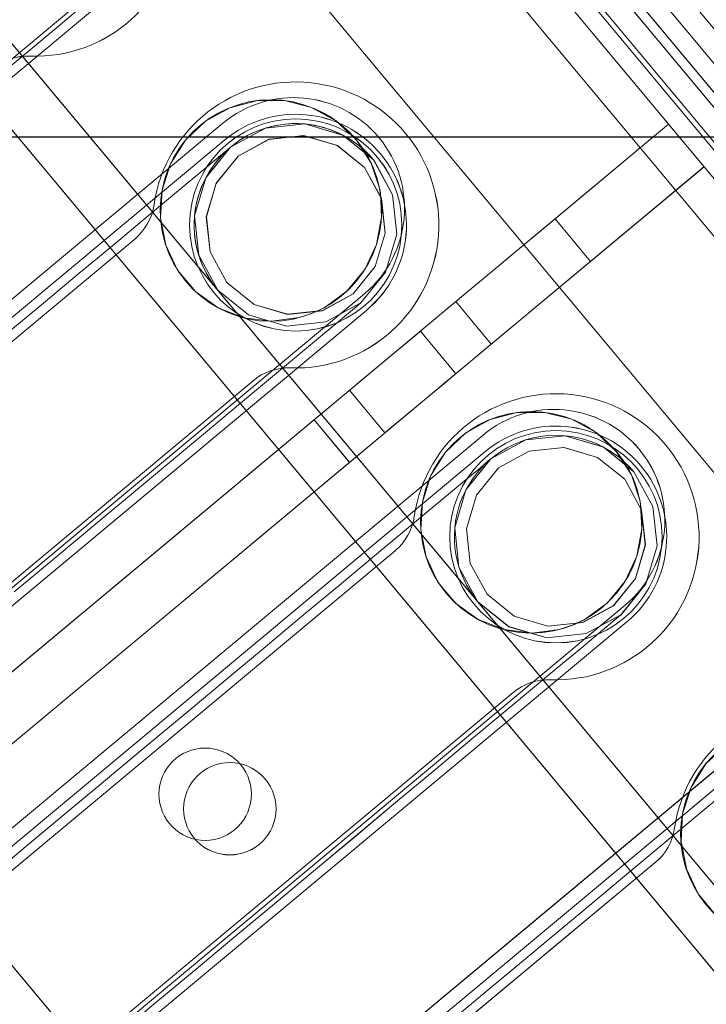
# Model space of a CAD drawing. Header units: millimetres. Extents: x -125266 to 274256, y -711690 to -301689.
# Tile 49 of 256: x -53365 to -53328, y -360970 to -360917. Entities that reach past the tile are written whole.
import ezdxf

# ---------------------------------------------------------------- set-up
doc = ezdxf.new("R2010")
doc.units = ezdxf.units.MM
doc.linetypes.add('CONTINOUS', pattern=[0])
for name, color, linetype, lineweight in [('AD Wall', 8, 'Continuous', 15), ('ARCH', 7, 'Continuous', 0), ('Equipment', 8, 'Continuous', 0), ('MEPTEK HVAC-Kitchen Exhaust Air Duct', 30, 'Continuous', 30), ('MEPTEK HVAC-Kitchen Fresh Air Duct', 3, 'Continuous', 30), ('MEPTEK-TEXT1', 7, 'Continuous', 30)]:
    doc.layers.add(name, color=color, linetype=linetype, lineweight=lineweight)
doc.layers.add('Light Equipment', color=8, linetype='Continuous')
doc.styles.get("Standard").update_dxf_attribs({"font": 'ARIALN.TTF'})
doc.styles.add('Times New Roman', font='times.ttf', dxfattribs={"height": 150})
doc.dimstyles.new('ARA-125', dxfattribs={"dimtxt": 200, "dimasz": 75, "dimexe": 0, "dimexo": 75, "dimgap": 7.5, "dimtad": 0, "dimdec": 0, "dimrnd": 5, "dimdsep": 46, "dimtxsty": 'Times New Roman', "dimblk": 'ARCHTICK', "dimcen": 56.25, "dimdle": 56.25, "dimclrd": 256, "dimclre": 256, "dimclrt": 256, "dimazin": 3, "dimtfac": 1, "dimtdec": 0, "dimtix": 1, "dimtmove": 1, "dimatfit": 3, "dimfxl": 0, "dimtolj": 1, "dimlwd": -1, "dimlwe": 0, "dimarcsym": 0})
pattern_1 = [(22.867872, (419150.544, -703283.92), (-30.845707, 73.1364), [])]

# ---------------------------------------------------------------- blocks, each defined once
blk = doc.blocks.new('A$Cf0359734')
at = {"layer": 'Equipment', "extrusion": (0, 0, -1), "elevation": -15}
for points in [[(-610.078, 1224.798, -3.802846), (-1131.035, 947.449, 3.802846)], [(-563.585, 1106.137, -3.146449), (-1057.949, 842.946, 3.146449)], [(-565.451, 359.417, -2.242091), (-555.271, 364.837, 2.242091)], [(-584.873, 349.077, -2.242091), (-574.692, 354.497, 2.242091)], [(-587.079, 354.334, -0.9995), (-576.486, 359.974, 0.9995)], [(-587.514, 353.537, -0.9995), (-576.92, 359.177, 0.9995)], [(-579.632, 351.502), (-581.688, 350.883), (-583.821, 351.099), (-585.712, 352.111), (-587.072, 353.772), (-587.69, 355.827), (-587.474, 357.961), (-586.462, 359.851), (-584.801, 361.211, -1)], [(-604.295, 338.737, -2.242091), (-594.114, 344.157, 2.242091)], [(-606.501, 343.994, -0.9995), (-595.907, 349.634, 0.9995)], [(-606.935, 343.197, -0.9995), (-596.342, 348.837, 0.9995)], [(-599.054, 341.162), (-601.109, 340.543), (-603.242, 340.76), (-605.133, 341.771), (-606.493, 343.432), (-607.112, 345.488), (-606.895, 347.621), (-605.884, 349.512), (-604.223, 350.872, -1)], [(-623.716, 328.397, -2.242091), (-613.535, 333.818, 2.242091)], [(-577.362, 312.688, -2.242091), (-587.543, 307.268, 2.242091)]]:
    blk.add_lwpolyline(points, format="xyb", close=True, dxfattribs=at)
for points in [[(-591.722, 1158.987, -3.538831), (-1086.084, 895.797), (-1091.774, 906.486), (-1091.58, 906.121), (-1086.084, 895.797), (-1084.559, 898.382), (-1083.015, 900.957), (-1081.46, 903.525), (-1079.888, 906.087), (-1078.303, 908.636), (-1076.702, 911.181)], [(-1077.22, 914.233), (-1087.359, 908.836), (-1091.168, 906.808, 3.626728), (-598.019, 1169.352)], [(-597.218, 1169.311, -3.616317), (-1091.58, 906.121), (-1091.532, 906.208), (-1091.475, 906.293), (-1091.426, 906.38), (-1091.369, 906.465), (-1091.32, 906.552), (-1091.272, 906.639), (-1091.215, 906.724), (-1091.168, 906.808), (-598.022, 1169.351)], [(-597.218, 1169.31, -3.616317), (-1091.582, 906.12, 3.616317), (-597.219, 1169.312)], [(-591.722, 1158.988, -3.538831), (-1086.084, 895.795), (-1084.554, 898.384), (-1083.015, 900.956), (-1081.455, 903.526), (-1079.889, 906.086), (-1078.304, 908.635), (-1076.703, 911.179)], [(-599.158, 1041.719, -0.011713), (-984.646, 836.489), (-990.409, 833.326), (-995.883, 829.759), (-1000.962, 825.886), (-1005.713, 821.665), (-1011.224, 815.871), (-1016.164, 809.592), (-1020.378, 803.047), (-1023.979, 796.101), (-1025.529, 792.694), (-1080.437, 895.526, 3.572618), (-594.649, 1154.151, -3.572618), (-1080.436, 895.526, 3.572618), (-594.65, 1154.151, -3.572618), (-1080.31, 895.593), (-1031.842, 804.552), (-1031.857, 804.516), (-1031.842, 804.552)], [(-546.271, 1063.035, -2.890001), (-1031.776, 804.429), (-1025.527, 792.692)]]:
    blk.add_lwpolyline(points, format="xyb", dxfattribs=at)
for points in [[(-245.91, 458.357), (-288.208, 537.808), (-740.197, 297.177)], [(-697.897, 217.726), (-740.196, 297.177), (-734.902, 299.996), (-740.196, 297.177), (-288.207, 537.809)], [(-732.607, 297.82), (-734.016, 300.467), (-294.39, 534.517)], [(-730.802, 304.671), (-301.007, 533.487), (-730.802, 304.671), (-730.238, 303.612)], [(-734.016, 300.466), (-732.606, 297.819), (-292.98, 531.869)], [(-728.72, 303.287), (-299.682, 531.7)], [(-725.729, 302.928), (-299.82, 529.675), (-300.384, 530.734)], [(-299.821, 529.675), (-300.384, 530.734), (-726.293, 303.987)], [(-726.293, 303.987), (-300.384, 530.734)], [(-725.729, 302.928), (-299.82, 529.675)], [(-298.272, 529.051), (-727.31, 300.639), (-727.982, 300.281), (-728.644, 299.928), (-729.285, 299.587), (-729.894, 299.263), (-730.455, 298.964), (-730.974, 298.688), (-731.429, 298.446), (-731.821, 298.237)], [(-728.009, 310.464), (-724.249, 303.401), (-302.273, 528.054), (-724.249, 303.401), (-302.273, 528.054), (-724.249, 303.401)], [(-564.721, 358.61), (-565.587, 360.235), (-566.314, 361.601), (-566.892, 362.686)], [(-559.611, 295.29), (-598.863, 369.019)], [(-598.864, 369.021), (-595.104, 361.959)], [(-597.753, 360.549), (-601.513, 367.611), (-598.866, 369.02), (-601.513, 367.611)], [(-598.865, 369.02), (-598.865, 369.02)], [(-562.26, 293.88), (-601.511, 367.608)], [(-601.512, 367.611), (-601.512, 367.611)], [(-583.503, 361.876), (-583.503, 361.876)], [(-595.104, 361.959), (-591.815, 355.78)], [(-594.463, 354.37), (-597.753, 360.549), (-595.106, 361.958)], [(-576.484, 359.973), (-576.484, 359.973)], [(-565.452, 359.418), (-565.452, 359.418)], [(-576.922, 359.176), (-576.922, 359.176)], [(-587.071, 353.771), (-586.986, 353.612), (-586.733, 353.136), (-586.313, 352.347), (-585.735, 351.261), (-585.008, 349.896), (-584.143, 348.27), (-583.153, 346.412), (-582.054, 344.347), (-580.864, 342.113), (-579.602, 339.741), (-578.288, 337.274), (-576.941, 334.743), (-575.582, 332.191)], [(-569.893, 344.912), (-571.156, 347.284), (-572.345, 349.518), (-573.441, 351.577), (-574.434, 353.441), (-575.299, 355.066), (-576.026, 356.432), (-576.604, 357.518), (-577.024, 358.306), (-577.278, 358.783), (-577.362, 358.942)], [(-591.813, 355.777), (-587.114, 346.952), (-589.762, 345.542), (-587.114, 346.952), (-571.361, 317.362)], [(-591.816, 355.779), (-591.816, 355.779)], [(-574.01, 315.952), (-589.763, 345.541), (-594.462, 354.367)], [(-574.691, 354.5), (-574.691, 354.5)], [(-587.078, 354.333), (-587.078, 354.333)], [(-594.463, 354.37), (-594.463, 354.37)], [(-587.516, 353.536), (-587.516, 353.536)], [(-593.288, 352.162), (-590.641, 353.572)], [(-574.427, 352.371), (-574.427, 352.371)], [(-602.923, 351.537), (-602.923, 351.537)], [(-595.908, 349.632), (-595.908, 349.632)], [(-584.877, 349.077), (-584.877, 349.077)], [(-588.289, 349.158), (-590.936, 347.749)], [(-606.493, 343.431), (-606.408, 343.272), (-606.154, 342.796), (-605.734, 342.007), (-605.157, 340.922), (-604.429, 339.556), (-603.564, 337.93), (-602.575, 336.072), (-601.475, 334.007), (-600.286, 331.773), (-599.023, 329.401), (-597.71, 326.934), (-596.363, 324.404), (-595.004, 321.852), (-593.657, 319.321), (-592.343, 316.854), (-591.08, 314.482), (-589.891, 312.248), (-588.792, 310.183), (-587.802, 308.325), (-586.937, 306.7), (-586.21, 305.334)], [(-580.182, 317.419), (-581.372, 319.653), (-582.634, 322.025), (-583.948, 324.492), (-585.295, 327.023), (-586.654, 329.574), (-587.998, 332.1), (-589.314, 334.572), (-590.577, 336.944), (-591.767, 339.178), (-592.863, 341.238), (-593.855, 343.101), (-594.72, 344.727), (-595.448, 346.093), (-596.025, 347.178), (-596.445, 347.967), (-596.699, 348.443), (-596.784, 348.602)], [(-596.342, 348.837), (-596.342, 348.837)], [(-583.258, 347.669), (-583.258, 347.669)], [(-587.114, 346.948), (-587.114, 346.948)], [(-589.761, 345.539), (-589.761, 345.539)], [(-594.116, 344.158), (-594.116, 344.158)], [(-606.502, 343.992), (-606.502, 343.992)], [(-606.935, 343.197), (-606.935, 343.197)], [(-593.852, 342.029), (-593.852, 342.029)], [(-617.391, 330.291), (-616.062, 330.998), (-614.959, 332.014), (-614.135, 333.275), (-613.648, 334.696), (-613.536, 336.196), (-613.797, 337.681), (-614.417, 339.05)], [(-604.296, 338.738), (-604.296, 338.738)], [(-606.075, 319.235), (-607.419, 321.76), (-608.735, 324.233), (-609.998, 326.605), (-611.188, 328.839), (-612.284, 330.898), (-613.276, 332.762), (-614.141, 334.387), (-614.869, 335.753), (-615.446, 336.838), (-615.866, 337.627), (-616.12, 338.104), (-616.205, 338.263)], [(-602.677, 337.331), (-602.677, 337.331)], [(-613.535, 333.82), (-613.535, 333.82)], [(-613.271, 331.691), (-613.271, 331.691)]]:
    blk.add_lwpolyline(points, dxfattribs=at)
for points in [[(-300.443, 532.427), (-730.237, 303.611)], [(-300.864, 525.406), (-722.839, 300.753)], [(-310.659, 510.899), (-706.676, 300.066)], [(-289.408, 506.011), (-713.146, 280.42), (-711.737, 277.773), (-713.146, 280.42)], [(-702.911, 282.47), (-704.632, 281.554), (-706.289, 280.672), (-707.814, 279.86), (-709.153, 279.147), (-710.249, 278.564), (-711.064, 278.13), (-711.567, 277.862), (-711.737, 277.772), (-713.146, 280.419), (-711.737, 277.772), (-287.998, 503.363), (-711.737, 277.772), (-711.567, 277.862), (-711.064, 278.13), (-710.249, 278.564), (-709.153, 279.147), (-707.814, 279.86), (-706.289, 280.672), (-704.632, 281.554)], [(-713.144, 280.421), (-712.975, 280.511), (-712.477, 280.776), (-711.657, 281.213), (-710.561, 281.796), (-709.221, 282.51), (-707.697, 283.321), (-706.039, 284.203), (-704.319, 285.12), (-298.237, 501.311), (-704.319, 285.12), (-706.039, 284.203), (-707.697, 283.321), (-709.221, 282.51), (-710.561, 281.796), (-711.657, 281.213), (-712.477, 280.776), (-712.975, 280.511)], [(-296.827, 498.663), (-702.909, 282.471)], [(-696.698, 249.523), (-698.107, 252.171), (-274.369, 477.762), (-698.107, 252.171), (-698.135, 252.224), (-698.214, 252.372), (-698.344, 252.615), (-698.519, 252.944), (-698.733, 253.346), (-698.978, 253.806), (-699.243, 254.304), (-699.516, 254.818), (-699.243, 254.304), (-698.978, 253.806), (-698.733, 253.346), (-698.519, 252.944), (-698.344, 252.615), (-698.214, 252.372), (-698.135, 252.224), (-698.107, 252.171)], [(-698.105, 252.172), (-697.936, 252.262), (-697.438, 252.527), (-696.617, 252.964), (-695.521, 253.547), (-694.182, 254.26), (-692.657, 255.072), (-691, 255.954), (-689.279, 256.87), (-283.198, 473.062), (-689.279, 256.87), (-691, 255.954), (-692.657, 255.072), (-694.182, 254.26), (-695.521, 253.547), (-696.617, 252.964), (-697.438, 252.527), (-697.936, 252.262)], [(-567.659, 364.674), (-545.57, 323.183)], [(-546.474, 323.27), (-568.092, 363.877)], [(-582.098, 362.412), (-583.504, 361.874), (-584.735, 361.008), (-585.709, 359.864), (-585.807, 359.704), (-586.366, 358.509), (-586.67, 357.036), (-586.591, 355.535), (-586.146, 354.101), (-585.362, 352.819), (-584.832, 352.245), (-584.276, 351.774), (-582.969, 351.029), (-581.518, 350.64), (-580.012, 350.619), (-578.548, 350.97), (-577.219, 351.678), (-576.116, 352.694), (-575.292, 353.954), (-574.805, 355.375), (-574.693, 356.875), (-574.954, 358.361), (-575.574, 359.729), (-576.516, 360.899), (-577.722, 361.799), (-579.113, 362.37), (-580.605, 362.582)], [(-584.801, 361.211), (-582.745, 361.829), (-580.615, 361.618), (-578.721, 360.601), (-577.362, 358.94), (-576.743, 356.885), (-576.959, 354.752), (-577.971, 352.861), (-579.632, 351.501), (-577.971, 352.861), (-576.959, 354.752), (-576.743, 356.885), (-577.065, 357.95), (-577.362, 358.94), (-578.101, 359.845), (-578.721, 360.601), (-580.615, 361.618), (-582.724, 361.827), (-582.745, 361.829)], [(-579.632, 351.502), (-581.688, 350.883), (-583.818, 351.095), (-585.712, 352.111), (-587.072, 353.772), (-587.691, 355.828), (-587.474, 357.961), (-586.463, 359.852), (-584.802, 361.212), (-586.463, 359.852), (-587.474, 357.961), (-587.691, 355.828), (-587.072, 353.772), (-585.712, 352.111), (-583.818, 351.095), (-581.688, 350.883)], [(-584.501, 360.648), (-582.685, 361.193), (-580.797, 361.003), (-579.127, 360.112), (-577.927, 358.637), (-577.376, 356.824), (-577.567, 354.936), (-578.466, 353.268), (-579.932, 352.066), (-581.748, 351.52), (-583.634, 351.706), (-585.307, 352.602), (-586.504, 354.071), (-587.057, 355.89), (-586.864, 357.773), (-585.968, 359.446)], [(-579.932, 352.065), (-581.748, 351.52), (-583.636, 351.71), (-585.31, 352.606), (-586.506, 354.076), (-587.057, 355.889), (-586.867, 357.777), (-585.967, 359.445), (-584.501, 360.647), (-582.685, 361.193), (-580.799, 361.007), (-579.126, 360.111), (-577.93, 358.642), (-577.379, 356.829), (-577.569, 354.94), (-578.466, 353.267)], [(-554.397, 318.483), (-576.486, 359.974)], [(-576.919, 359.176), (-555.301, 318.568)], [(-563.834, 358.008), (-563.972, 358.241), (-564.133, 358.467), (-564.316, 358.669), (-564.514, 358.863), (-564.727, 359.034), (-564.957, 359.184), (-565.201, 359.312), (-565.454, 359.415), (-565.201, 359.312), (-564.957, 359.184), (-564.727, 359.034), (-564.514, 358.863), (-564.316, 358.669), (-564.133, 358.467), (-563.972, 358.241)], [(-594.461, 354.37), (-591.814, 355.779)], [(-587.08, 354.335), (-564.991, 312.844)], [(-574.692, 354.497), (-574.747, 354.23), (-574.777, 353.955), (-574.781, 353.681), (-574.758, 353.408), (-574.708, 353.136), (-574.642, 352.872), (-574.547, 352.617), (-574.428, 352.368), (-574.547, 352.617), (-574.642, 352.872), (-574.708, 353.136), (-574.758, 353.408), (-574.781, 353.681), (-574.777, 353.955), (-574.747, 354.23)], [(-565.895, 312.93), (-587.514, 353.537)], [(-588.289, 349.158), (-588.379, 349.327), (-588.633, 349.804), (-589.013, 350.519), (-589.464, 351.366), (-589.913, 352.207), (-590.296, 352.928), (-590.55, 353.404), (-590.64, 353.573), (-590.55, 353.404), (-590.296, 352.928), (-589.913, 352.207), (-589.464, 351.366), (-589.013, 350.519), (-588.633, 349.804), (-588.379, 349.327)], [(-574.43, 352.37), (-559.559, 324.438)], [(-593.288, 352.162), (-593.198, 351.993), (-592.944, 351.516), (-592.564, 350.802), (-592.113, 349.954), (-591.664, 349.113), (-591.281, 348.393), (-591.027, 347.916), (-590.937, 347.747), (-591.027, 347.916), (-591.281, 348.393), (-591.664, 349.113), (-592.113, 349.954), (-592.564, 350.802), (-592.944, 351.516), (-593.198, 351.993)], [(-601.52, 352.072), (-602.925, 351.535), (-604.156, 350.669), (-605.13, 349.525), (-605.228, 349.364), (-605.788, 348.169), (-606.091, 346.696), (-606.013, 345.196), (-605.568, 343.761), (-604.784, 342.48), (-604.254, 341.905), (-603.697, 341.434), (-602.39, 340.689), (-600.94, 340.3), (-599.434, 340.279), (-597.97, 340.631), (-596.641, 341.338), (-595.537, 342.354), (-594.713, 343.614), (-594.227, 345.036), (-594.115, 346.536), (-594.375, 348.021), (-594.995, 349.39), (-595.938, 350.559), (-597.144, 351.46), (-598.535, 352.03), (-600.027, 352.242)], [(-604.223, 350.871), (-602.167, 351.49), (-600.036, 351.279), (-598.143, 350.262), (-596.783, 348.601), (-596.164, 346.545), (-596.381, 344.412), (-597.392, 342.521), (-599.053, 341.161), (-597.392, 342.521), (-596.381, 344.412), (-596.164, 346.545), (-596.487, 347.61), (-596.783, 348.601), (-597.523, 349.505), (-598.143, 350.262), (-600.036, 351.279), (-602.145, 351.488), (-602.167, 351.49)], [(-603.923, 350.308), (-602.107, 350.854), (-600.218, 350.663), (-598.548, 349.772), (-597.349, 348.298), (-596.798, 346.484), (-596.988, 344.596), (-597.887, 342.928), (-599.354, 341.726), (-601.17, 341.181), (-603.056, 341.366), (-604.729, 342.262), (-605.925, 343.731), (-606.479, 345.55), (-606.286, 347.433), (-605.389, 349.106)], [(-599.354, 341.725), (-601.169, 341.18), (-603.058, 341.37), (-604.731, 342.267), (-605.928, 343.736), (-606.479, 345.549), (-606.288, 347.438), (-605.389, 349.105), (-603.922, 350.307), (-602.106, 350.853), (-600.221, 350.668), (-598.548, 349.771), (-597.351, 348.302), (-596.8, 346.489), (-596.991, 344.6), (-597.887, 342.927)], [(-599.054, 341.162), (-601.109, 340.544), (-603.24, 340.755), (-605.133, 341.772), (-606.493, 343.433), (-607.112, 345.488), (-606.896, 347.622), (-605.884, 349.512), (-604.223, 350.872), (-605.884, 349.512), (-606.896, 347.622), (-607.112, 345.488), (-606.493, 343.433), (-605.133, 341.772), (-603.24, 340.755), (-601.109, 340.544)], [(-573.818, 308.143), (-595.908, 349.634)], [(-583.256, 347.668), (-583.393, 347.901), (-583.555, 348.127), (-583.737, 348.329), (-583.935, 348.523), (-584.149, 348.694), (-584.378, 348.844), (-584.623, 348.972), (-584.875, 349.076), (-584.623, 348.972), (-584.378, 348.844), (-584.149, 348.694), (-583.935, 348.523), (-583.737, 348.329), (-583.555, 348.127), (-583.393, 347.901)], [(-596.341, 348.836), (-574.722, 308.229)], [(-568.385, 319.735), (-583.256, 347.668)], [(-594.113, 344.157), (-594.168, 343.89), (-594.198, 343.616), (-594.202, 343.342), (-594.179, 343.069), (-594.129, 342.797), (-594.063, 342.533), (-593.968, 342.277), (-593.849, 342.028), (-593.968, 342.277), (-594.063, 342.533), (-594.129, 342.797), (-594.179, 343.069), (-594.202, 343.342), (-594.198, 343.616), (-594.168, 343.89)], [(-606.501, 343.995), (-584.412, 302.504)], [(-585.316, 302.591), (-606.935, 343.198)], [(-593.851, 342.031), (-578.98, 314.098)], [(-593.239, 297.803), (-615.329, 339.295)], [(-615.762, 338.496), (-594.144, 297.889)], [(-602.677, 337.329), (-602.814, 337.561), (-602.976, 337.788), (-603.158, 337.99), (-603.356, 338.183), (-603.57, 338.355), (-603.799, 338.505), (-604.044, 338.633), (-604.296, 338.736), (-604.044, 338.633), (-603.799, 338.505), (-603.57, 338.355), (-603.356, 338.183), (-603.158, 337.99), (-602.976, 337.788), (-602.814, 337.561)], [(-587.807, 309.396), (-602.677, 337.328)], [(-613.534, 333.818), (-613.589, 333.551), (-613.62, 333.276), (-613.624, 333.002), (-613.601, 332.729), (-613.551, 332.457), (-613.485, 332.193), (-613.39, 331.938), (-613.271, 331.689), (-613.39, 331.938), (-613.485, 332.193), (-613.551, 332.457), (-613.601, 332.729), (-613.624, 333.002), (-613.62, 333.276), (-613.589, 333.551)], [(-613.272, 331.691), (-598.401, 303.758)]]:
    blk.add_lwpolyline(points, close=True, dxfattribs=at)
at = {"layer": 'Equipment', "extrusion": (0, 0, -1)}
for centre, radius in [((-580.681, 356.581, -15), 6.002), ((-582.217, 356.357, -15), 5.75), ((-582.217, 356.357, -15), 5.75), ((-600.108, 346.24, -15), 6), ((-601.638, 346.018, -15), 5.75), ((-601.638, 346.018, -15), 5.75), ((-619.524, 335.901, -15), 6.002), ((-589.296, 325.936, -15), 2.502), ((-589.296, 325.936, -15), 2.502), ((-590.829, 325.712, -15), 2.502), ((-590.829, 325.712, -15), 2.502)]:
    blk.add_circle(centre, radius, dxfattribs=at)
for centre, radius, start, end in [((-625.132, 625.132, -15), 625.132, 145.142558, 90.917696), ((-624.647, 624.948, -15), 545.055, 148.86045, 87.1998), ((-624.649, 624.946, -15), 545.055, 148.86045, 87.1998), ((-624.649, 624.946, -15), 545.055, 148.86045, 87.1998), ((-624.649, 624.946, -15), 545.055, 148.86045, 87.1998), ((-624.648, 624.948, -15), 535.053, 147.01591, 89.04434), ((-624.648, 624.948, -15), 535.053, 147.01591, 89.04434)]:
    blk.add_arc(centre, radius, start, end, dxfattribs=at)
blk = doc.blocks.new('ARCH')
at = {"layer": 'AD Wall', "lineweight": 0}
h = blk.add_hatch(dxfattribs=at)
h.set_pattern_fill('ANSI31', color=256, scale=25, angle=-22.1321)
h.set_pattern_definition(pattern_1)
edge = h.paths.add_edge_path()
edge.add_arc((-53209.777, -360694.998), 761.132, 66.950176, 372.725314)
edge.add_line((-52467.341, -360527.338), (-52564.885, -360549.366))
edge.add_arc((-53209.777, -360694.998), 661.132, -293.049824, 12.725314, ccw=False)
edge.add_line((-52950.923, -360086.648), (-52911.77, -359994.631))
h = blk.add_hatch(dxfattribs=at)
h.set_pattern_fill('ANSI31', color=256, scale=25, angle=-22.1321)
h.set_pattern_definition(pattern_1)
edge = h.paths.add_edge_path()
edge.add_arc((-53209.777, -360694.998), 761.132, 66.950176, 372.725314)
edge.add_line((-52467.341, -360527.338), (-52564.885, -360549.366))
edge.add_arc((-53209.777, -360694.998), 661.132, -293.049824, 12.725314, ccw=False)
edge.add_line((-52950.923, -360086.648), (-52911.77, -359994.631))
at = {"layer": 'AD Wall', "lineweight": 0, "extrusion": (0, 0, -1)}
for radius in [761.132, 761.132, 661.132, 661.132]:
    blk.add_arc((53209.777, -360694.998, -5.049), radius, 167.274686, 113.049824, dxfattribs=at)
at = {"layer": 'Light Equipment', "lineweight": 0, "extrusion": (0, 0, -1), "elevation": -5.049}
for points in [[(52997.285, -360133.855, -3.802846), (52619.203, -360587.036, 3.802846)], [(53085.056, -360226.257, -3.146449), (52726.274, -360656.304, 3.146449)], [(53364.65, -360918.66, -2.242091), (53372.039, -360909.804, 2.242091)], [(53350.555, -360935.555, -2.242091), (53357.944, -360926.699, 2.242091)], [(53346.53, -360931.516, -0.9995), (53354.219, -360922.301, 0.9995)], [(53346.428, -360932.418, -0.9995), (53354.117, -360923.203, 0.9995)], [(53354.496, -360931.334), (53352.825, -360932.682), (53350.767, -360933.285), (53348.635, -360933.061), (53346.749, -360932.034), (53345.402, -360930.363), (53344.799, -360928.306), (53345.023, -360926.173), (53346.05, -360924.288, -1)], [(53336.46, -360952.45, -2.242091), (53343.848, -360943.593, 2.242091)], [(53332.435, -360948.411, -0.9995), (53340.124, -360939.196, 0.9995)], [(53332.333, -360949.313, -0.9995), (53340.021, -360940.098, 0.9995)], [(53340.401, -360948.229), (53338.73, -360949.577), (53336.672, -360950.18), (53334.54, -360949.955), (53332.654, -360948.929), (53331.307, -360947.258), (53330.704, -360945.2), (53330.928, -360943.068), (53331.954, -360941.182, -1)], [(53322.365, -360969.345, -2.242091), (53329.753, -360960.488, 2.242091)], [(53371.221, -360966.433, -2.242091), (53363.833, -360975.289, 2.242091)]]:
    blk.add_lwpolyline(points, format="xyb", close=True, dxfattribs=at)
for points in [[(52681.566, -360597.53), (52674.208, -360606.349), (52671.443, -360609.663, 3.626728), (53029.343, -360180.672)], [(53030.101, -360180.409, -3.616317), (52671.32, -360610.454), (52671.332, -360610.355), (52671.353, -360610.255), (52671.365, -360610.156), (52671.386, -360610.056), (52671.399, -360609.957), (52671.411, -360609.858), (52671.432, -360609.758), (52671.443, -360609.663), (53029.342, -360180.674)], [(53030.101, -360180.41, -3.616317), (52671.318, -360610.456, 3.616317), (53030.101, -360180.408)], [(53039.081, -360187.901, -3.538831), (52680.301, -360617.948), (52680.744, -360614.974), (52681.2, -360612.012), (52681.677, -360609.043), (52682.163, -360606.082), (52682.671, -360603.124), (52683.196, -360600.164)], [(53039.082, -360187.901, -3.538831), (52680.301, -360617.947), (52671.003, -360610.189), (52671.321, -360610.454), (52680.301, -360617.947), (52680.74, -360614.977), (52681.2, -360612.01), (52681.673, -360609.046), (52682.163, -360606.081), (52682.671, -360603.122), (52683.196, -360600.162)], [(53076.373, -360299.33, -0.011713), (52796.609, -360634.668), (52792.462, -360639.77), (52788.735, -360645.136), (52785.489, -360650.637), (52782.678, -360656.337), (52779.757, -360663.781), (52777.546, -360671.458), (52776.108, -360679.109), (52775.39, -360686.899), (52775.238, -360690.639), (52685.634, -360616.071, 3.572618), (53038.192, -360193.484, -3.572618), (52685.634, -360616.07, 3.572618), (53038.191, -360193.484, -3.572618), (52685.726, -360615.961), (52764.922, -360682.033), (52764.921, -360682.072), (52764.922, -360682.033)], [(53117.333, -360259.66, -2.890001), (52765.029, -360682.122), (52775.24, -360690.64)]]:
    blk.add_lwpolyline(points, format="xyb", dxfattribs=at)
for points in [[(53623.372, -360706.625), (53554.257, -360648.964), (53226.229, -361042.148)], [(53295.344, -361099.809), (53226.229, -361042.148), (53230.072, -361037.542), (53226.229, -361042.148), (53554.258, -360648.963)], [(53233.017, -361038.693), (53230.714, -361036.772), (53549.771, -360654.341)], [(53230.715, -361036.773), (53233.018, -361038.694), (53552.074, -360656.263)], [(53232.108, -361031.667), (53544.03, -360657.788), (53232.108, -361031.667), (53233.029, -361032.435)], [(53234.558, -361032.165), (53545.93, -360658.945)], [(53237.464, -361031.371), (53546.565, -360660.872), (53545.644, -360660.104)], [(53546.565, -360660.872), (53545.644, -360660.104), (53236.542, -361030.602)], [(53236.542, -361030.602), (53545.643, -360660.104)], [(53548.234, -360660.866), (53236.862, -361034.087), (53236.374, -361034.671), (53235.893, -361035.247), (53235.428, -361035.804), (53234.987, -361036.334), (53234.579, -361036.822), (53234.203, -361037.274), (53233.872, -361037.67), (53233.588, -361038.01)], [(53237.464, -361031.371), (53546.565, -360660.872)], [(53232.513, -361025.249), (53238.657, -361030.374), (53544.903, -360663.298), (53238.657, -361030.374), (53544.903, -360663.298), (53238.657, -361030.374)], [(53365.63, -360919.133), (53364.216, -360917.953), (53363.028, -360916.962), (53362.084, -360916.174)], [(53364.648, -360918.659), (53364.648, -360918.659)], [(53394.219, -360975.861), (53330.083, -360922.353)], [(53354.221, -360922.301), (53354.221, -360922.301)], [(53330.081, -360922.351), (53336.225, -360927.477)], [(53334.302, -360929.781), (53328.158, -360924.655), (53330.08, -360922.353), (53328.158, -360924.655)], [(53330.08, -360922.353), (53330.08, -360922.353)], [(53354.115, -360923.205), (53354.115, -360923.205)], [(53347.002, -360923.183), (53347.002, -360923.183)], [(53346.75, -360932.035), (53346.888, -360932.15), (53347.303, -360932.496), (53347.989, -360933.068), (53348.933, -360933.856), (53350.121, -360934.847), (53351.535, -360936.027), (53353.152, -360937.376), (53354.948, -360938.874), (53356.892, -360940.496), (53358.955, -360942.217), (53361.101, -360944.007), (53363.302, -360945.844), (53365.522, -360947.696)], [(53366, -360933.769), (53363.937, -360932.048), (53361.993, -360930.427), (53360.202, -360928.932), (53358.581, -360927.579), (53357.167, -360926.4), (53355.979, -360925.409), (53355.035, -360924.621), (53354.348, -360924.048), (53353.934, -360923.703), (53353.796, -360923.587)], [(53392.297, -360978.165), (53328.161, -360924.657)], [(53328.159, -360924.655), (53328.159, -360924.655)], [(53357.944, -360926.696), (53357.944, -360926.696)], [(53336.224, -360927.477), (53341.599, -360931.961)], [(53339.677, -360934.265), (53334.302, -360929.781), (53336.223, -360927.478)], [(53358.99, -360928.568), (53358.99, -360928.568)], [(53346.532, -360931.517), (53346.532, -360931.517)], [(53341.602, -360931.963), (53349.279, -360938.368), (53347.358, -360940.671), (53349.279, -360938.368), (53375.019, -360959.843)], [(53341.599, -360931.962), (53341.599, -360931.962)], [(53346.427, -360932.42), (53346.427, -360932.42)], [(53341.597, -360935.867), (53343.519, -360933.565)], [(53373.097, -360962.147), (53347.357, -360940.672), (53339.679, -360934.267)], [(53339.678, -360934.265), (53339.678, -360934.265)], [(53350.551, -360935.557), (53350.551, -360935.557)], [(53352.581, -360936.25), (53352.581, -360936.25)], [(53347.36, -360936.767), (53345.439, -360939.07)], [(53349.281, -360938.371), (53349.281, -360938.371)], [(53340.123, -360939.198), (53340.123, -360939.198)], [(53340.021, -360940.098), (53340.021, -360940.098)], [(53332.908, -360940.076), (53332.908, -360940.076)], [(53332.655, -360948.93), (53332.793, -360949.045), (53333.208, -360949.391), (53333.894, -360949.963), (53334.838, -360950.751), (53336.026, -360951.742), (53337.44, -360952.922), (53339.057, -360954.27), (53340.853, -360955.769), (53342.796, -360957.39), (53344.86, -360959.112), (53347.006, -360960.902), (53349.207, -360962.739), (53351.427, -360964.591), (53353.629, -360966.427), (53355.775, -360968.218), (53357.838, -360969.939), (53359.782, -360971.561), (53361.578, -360973.059), (53363.194, -360974.408), (53364.608, -360975.588), (53365.796, -360976.579)], [(53366.827, -360963.113), (53364.883, -360961.492), (53362.82, -360959.77), (53360.674, -360957.98), (53358.473, -360956.143), (53356.253, -360954.291), (53354.056, -360952.459), (53351.905, -360950.664), (53349.842, -360948.943), (53347.898, -360947.321), (53346.107, -360945.827), (53344.486, -360944.474), (53343.072, -360943.295), (53341.884, -360942.303), (53340.94, -360941.516), (53340.253, -360940.943), (53339.839, -360940.597), (53339.701, -360940.482)], [(53347.36, -360940.674), (53347.36, -360940.674)], [(53343.846, -360943.593), (53343.846, -360943.593)], [(53344.893, -360945.466), (53344.893, -360945.466)], [(53332.435, -360948.414), (53332.435, -360948.414)], [(53332.333, -360949.313), (53332.333, -360949.313)], [(53336.457, -360952.45), (53336.457, -360952.45)], [(53338.488, -360953.143), (53338.488, -360953.143)], [(53327.51, -360965.208), (53328.475, -360964.052), (53329.114, -360962.695), (53329.402, -360961.217), (53329.318, -360959.717), (53328.856, -360958.285), (53328.055, -360957.008), (53326.965, -360955.974)], [(53342.158, -360971.186), (53339.961, -360969.353), (53337.81, -360967.559), (53335.747, -360965.837), (53333.804, -360964.216), (53332.012, -360962.721), (53330.391, -360961.369), (53328.977, -360960.189), (53327.789, -360959.198), (53326.845, -360958.41), (53326.159, -360957.838), (53325.744, -360957.492), (53325.606, -360957.376)], [(53329.753, -360960.486), (53329.753, -360960.486)], [(53330.799, -360962.359), (53330.799, -360962.359)]]:
    blk.add_lwpolyline(points, dxfattribs=at)
for points in [[(53544.951, -360658.557), (53233.03, -361032.436)], [(53547.207, -360665.22), (53240.96, -361032.296)], [(53565.125, -360678.869), (53257.599, -361047.479), (53259.902, -361049.401), (53257.599, -361047.479)], [(53266.308, -361041.724), (53265.059, -361043.221), (53263.856, -361044.662), (53262.75, -361045.989), (53261.778, -361047.154), (53260.982, -361048.107), (53260.39, -361048.816), (53260.025, -361049.254), (53259.903, -361049.401), (53257.6, -361047.48), (53259.903, -361049.401), (53567.428, -360680.791), (53259.903, -361049.401), (53260.025, -361049.254), (53260.39, -361048.816), (53260.982, -361048.107), (53261.778, -361047.154), (53262.75, -361045.989), (53263.856, -361044.662), (53265.059, -361043.221)], [(53543.598, -360682.348), (53256.191, -361026.843)], [(53257.6, -361047.478), (53257.723, -361047.33), (53258.085, -361046.897), (53258.68, -361046.183), (53259.475, -361045.23), (53260.448, -361044.065), (53261.554, -361042.739), (53262.757, -361041.297), (53264.006, -361039.8), (53558.717, -360686.55), (53264.006, -361039.8), (53262.757, -361041.297), (53261.554, -361042.739), (53260.448, -361044.065), (53259.475, -361045.23), (53258.68, -361046.183), (53258.085, -361046.897), (53257.723, -361047.33)], [(53561.021, -360688.471), (53266.309, -361041.722)], [(53284.476, -361069.902), (53282.173, -361067.981), (53589.699, -360699.371), (53282.173, -361067.981), (53282.127, -361067.943), (53281.998, -361067.835), (53281.786, -361067.658), (53281.501, -361067.42), (53281.151, -361067.128), (53280.75, -361066.794), (53280.317, -361066.433), (53279.87, -361066.06), (53280.317, -361066.433), (53280.75, -361066.794), (53281.151, -361067.128), (53281.501, -361067.42), (53281.786, -361067.658), (53281.998, -361067.835), (53282.127, -361067.943), (53282.173, -361067.981)], [(53282.174, -361067.979), (53282.297, -361067.832), (53282.659, -361067.399), (53283.254, -361066.685), (53284.05, -361065.732), (53285.022, -361064.567), (53286.128, -361063.24), (53287.331, -361061.799), (53288.58, -361060.302), (53583.291, -360707.051), (53288.58, -361060.302), (53287.331, -361061.799), (53286.128, -361063.24), (53285.022, -361064.567), (53284.05, -361065.732), (53283.254, -361066.685), (53282.659, -361067.399), (53282.297, -361067.832)], [(53360.624, -360914.621), (53396.718, -360944.734)], [(53395.847, -360944.994), (53360.523, -360915.524)], [(53366.678, -360919.356), (53366.464, -360919.192), (53366.229, -360919.043), (53365.984, -360918.925), (53365.727, -360918.82), (53365.465, -360918.742), (53365.196, -360918.689), (53364.921, -360918.663), (53364.648, -360918.662), (53364.921, -360918.663), (53365.196, -360918.689), (53365.465, -360918.742), (53365.727, -360918.82), (53365.984, -360918.925), (53366.229, -360919.043), (53366.464, -360919.192)], [(53348.101, -360922.157), (53347.002, -360923.185), (53346.188, -360924.451), (53345.716, -360925.877), (53345.686, -360926.063), (53345.618, -360927.381), (53345.892, -360928.859), (53346.53, -360930.22), (53347.483, -360931.381), (53348.692, -360932.273), (53349.399, -360932.605), (53350.092, -360932.832), (53351.583, -360933.029), (53353.074, -360932.843), (53354.476, -360932.295), (53355.7, -360931.418), (53356.665, -360930.262), (53357.304, -360928.906), (53357.592, -360927.427), (53357.508, -360925.928), (53357.047, -360924.496), (53356.246, -360923.218), (53355.156, -360922.184), (53353.842, -360921.455), (53352.386, -360921.076), (53350.882, -360921.071), (53349.42, -360921.437)], [(53390.312, -360952.413), (53354.218, -360922.301)], [(53346.05, -360924.288), (53347.721, -360922.941), (53349.774, -360922.333), (53351.911, -360922.562), (53353.797, -360923.588), (53355.144, -360925.259), (53355.748, -360927.317), (53355.523, -360929.449), (53354.497, -360931.335), (53355.523, -360929.449), (53355.748, -360927.317), (53355.144, -360925.259), (53354.444, -360924.394), (53353.797, -360923.588), (53352.771, -360923.029), (53351.911, -360922.562), (53349.774, -360922.333), (53347.742, -360922.934), (53347.721, -360922.941)], [(53354.118, -360923.204), (53389.442, -360952.674)], [(53346.54, -360924.697), (53348.016, -360923.507), (53349.837, -360922.972), (53351.72, -360923.168), (53353.387, -360924.082), (53354.58, -360925.554), (53355.115, -360927.375), (53354.911, -360929.259), (53354.005, -360930.925), (53352.529, -360932.114), (53350.712, -360932.653), (53348.825, -360932.453), (53347.163, -360931.543), (53345.965, -360930.067), (53345.434, -360928.25), (53345.634, -360926.363)], [(53354.006, -360930.926), (53352.529, -360932.115), (53350.708, -360932.65), (53348.821, -360932.45), (53347.159, -360931.54), (53345.965, -360930.068), (53345.43, -360928.247), (53345.635, -360926.363), (53346.54, -360924.697), (53348.017, -360923.508), (53349.834, -360922.969), (53351.721, -360923.169), (53353.383, -360924.079), (53354.576, -360925.551), (53355.111, -360927.372), (53354.912, -360929.26)], [(53354.496, -360931.334), (53352.825, -360932.682), (53350.771, -360933.289), (53348.634, -360933.06), (53346.749, -360932.034), (53345.401, -360930.363), (53344.798, -360928.305), (53345.023, -360926.173), (53346.049, -360924.287), (53345.023, -360926.173), (53344.798, -360928.305), (53345.401, -360930.363), (53346.749, -360932.034), (53348.634, -360933.06), (53350.771, -360933.289), (53352.825, -360932.682)], [(53357.944, -360926.699), (53357.994, -360926.967), (53358.069, -360927.233), (53358.168, -360927.488), (53358.293, -360927.732), (53358.441, -360927.965), (53358.602, -360928.185), (53358.786, -360928.386), (53358.99, -360928.572), (53358.786, -360928.386), (53358.602, -360928.185), (53358.441, -360927.965), (53358.293, -360927.732), (53358.168, -360927.488), (53358.069, -360927.233), (53357.994, -360926.967)], [(53358.988, -360928.57), (53383.287, -360948.842)], [(53346.53, -360931.516), (53382.623, -360961.628)], [(53339.679, -360934.264), (53341.6, -360931.962)], [(53381.752, -360961.889), (53346.428, -360932.418)], [(53347.36, -360936.767), (53347.212, -360936.644), (53346.798, -360936.298), (53346.176, -360935.779), (53345.439, -360935.165), (53344.707, -360934.554), (53344.081, -360934.031), (53343.666, -360933.685), (53343.519, -360933.562), (53343.666, -360933.685), (53344.081, -360934.031), (53344.707, -360934.554), (53345.439, -360935.165), (53346.176, -360935.779), (53346.798, -360936.298), (53347.212, -360936.644)], [(53352.583, -360936.251), (53352.368, -360936.087), (53352.133, -360935.938), (53351.889, -360935.82), (53351.632, -360935.715), (53351.37, -360935.636), (53351.101, -360935.584), (53350.826, -360935.558), (53350.553, -360935.557), (53350.826, -360935.558), (53351.101, -360935.584), (53351.37, -360935.636), (53351.632, -360935.715), (53351.889, -360935.82), (53352.133, -360935.938), (53352.368, -360936.087)], [(53341.597, -360935.867), (53341.745, -360935.99), (53342.159, -360936.336), (53342.781, -360936.855), (53343.518, -360937.47), (53344.25, -360938.08), (53344.877, -360938.603), (53345.291, -360938.949), (53345.438, -360939.072), (53345.291, -360938.949), (53344.877, -360938.603), (53344.25, -360938.08), (53343.518, -360937.47), (53342.781, -360936.855), (53342.159, -360936.336), (53341.745, -360935.99)], [(53376.882, -360956.523), (53352.584, -360936.251)], [(53334.006, -360939.052), (53332.907, -360940.08), (53332.093, -360941.345), (53331.621, -360942.772), (53331.591, -360942.958), (53331.523, -360944.276), (53331.797, -360945.754), (53332.435, -360947.114), (53333.387, -360948.276), (53334.596, -360949.168), (53335.304, -360949.5), (53335.997, -360949.727), (53337.488, -360949.924), (53338.979, -360949.738), (53340.381, -360949.19), (53341.605, -360948.313), (53342.57, -360947.157), (53343.209, -360945.8), (53343.497, -360944.322), (53343.413, -360942.822), (53342.951, -360941.391), (53342.15, -360940.113), (53341.061, -360939.079), (53339.747, -360938.35), (53338.29, -360937.971), (53336.787, -360937.966), (53335.325, -360938.332)], [(53376.217, -360969.308), (53340.123, -360939.196)], [(53331.955, -360941.183), (53333.626, -360939.835), (53335.679, -360939.228), (53337.816, -360939.457), (53339.702, -360940.483), (53341.049, -360942.154), (53341.652, -360944.212), (53341.428, -360946.344), (53340.402, -360948.23), (53341.428, -360946.344), (53341.652, -360944.212), (53341.049, -360942.154), (53340.349, -360941.289), (53339.702, -360940.483), (53338.676, -360939.924), (53337.816, -360939.457), (53335.679, -360939.228), (53333.647, -360939.829), (53333.626, -360939.835)], [(53340.023, -360940.099), (53375.347, -360969.569)], [(53332.445, -360941.591), (53333.921, -360940.402), (53335.742, -360939.867), (53337.625, -360940.063), (53339.292, -360940.977), (53340.485, -360942.449), (53341.02, -360944.27), (53340.816, -360946.154), (53339.91, -360947.82), (53338.434, -360949.009), (53336.617, -360949.548), (53334.73, -360949.348), (53333.067, -360948.438), (53331.87, -360946.962), (53331.339, -360945.145), (53331.539, -360943.257)], [(53339.911, -360947.82), (53338.434, -360949.01), (53336.613, -360949.545), (53334.726, -360949.345), (53333.064, -360948.435), (53331.87, -360946.963), (53331.335, -360945.142), (53331.54, -360943.258), (53332.445, -360941.592), (53333.922, -360940.402), (53335.739, -360939.864), (53337.626, -360940.064), (53339.288, -360940.974), (53340.481, -360942.446), (53341.016, -360944.267), (53340.816, -360946.154)], [(53340.4, -360948.229), (53338.729, -360949.576), (53336.676, -360950.183), (53334.539, -360949.955), (53332.654, -360948.929), (53331.306, -360947.258), (53330.703, -360945.2), (53330.928, -360943.067), (53331.954, -360941.182), (53330.928, -360943.067), (53330.703, -360945.2), (53331.306, -360947.258), (53332.654, -360948.929), (53334.539, -360949.955), (53336.676, -360950.183), (53338.729, -360949.576)], [(53343.849, -360943.593), (53343.899, -360943.861), (53343.974, -360944.127), (53344.074, -360944.382), (53344.198, -360944.626), (53344.347, -360944.86), (53344.507, -360945.08), (53344.691, -360945.28), (53344.895, -360945.466), (53344.691, -360945.28), (53344.507, -360945.08), (53344.347, -360944.86), (53344.198, -360944.626), (53344.074, -360944.382), (53343.974, -360944.127), (53343.899, -360943.861)], [(53344.893, -360945.464), (53369.192, -360965.736)], [(53332.435, -360948.411), (53368.528, -360978.523)], [(53367.658, -360978.783), (53332.333, -360949.313)], [(53338.489, -360953.145), (53338.274, -360952.981), (53338.039, -360952.832), (53337.794, -360952.714), (53337.537, -360952.609), (53337.275, -360952.531), (53337.006, -360952.478), (53336.731, -360952.452), (53336.459, -360952.451), (53336.731, -360952.452), (53337.006, -360952.478), (53337.275, -360952.531), (53337.537, -360952.609), (53337.794, -360952.714), (53338.039, -360952.832), (53338.274, -360952.981)], [(53362.787, -360973.418), (53338.488, -360953.146)], [(53362.122, -360986.202), (53326.029, -360956.09)], [(53325.928, -360956.993), (53361.252, -360986.464)], [(53329.754, -360960.488), (53329.804, -360960.756), (53329.879, -360961.022), (53329.979, -360961.277), (53330.103, -360961.521), (53330.252, -360961.755), (53330.412, -360961.974), (53330.596, -360962.175), (53330.8, -360962.361), (53330.596, -360962.175), (53330.412, -360961.974), (53330.252, -360961.755), (53330.103, -360961.521), (53329.979, -360961.277), (53329.879, -360961.022), (53329.804, -360960.756)], [(53330.798, -360962.359), (53355.097, -360982.631)]]:
    blk.add_lwpolyline(points, close=True, dxfattribs=at)
at = {"layer": 'Light Equipment', "lineweight": 0, "extrusion": (0, 0, -1)}
for centre, radius in [((53351.611, -360927.025, -5.049), 6.002), ((53350.272, -360927.81, -5.049), 5.75), ((53350.272, -360927.81, -5.049), 5.75), ((53337.511, -360943.922, -5.049), 6), ((53336.177, -360944.705, -5.049), 5.75), ((53336.177, -360944.705, -5.049), 5.75), ((53323.421, -360960.814, -5.049), 6.002), ((53355.176, -360958.658, -5.049), 2.502), ((53355.176, -360958.658, -5.049), 2.502), ((53353.84, -360959.442, -5.049), 2.502), ((53353.84, -360959.442, -5.049), 2.502)]:
    blk.add_circle(centre, radius, dxfattribs=at)
for centre, radius, start, end in [((53209.26, -360695.008, -5.049), 625.132, 167.274686, 113.049824), ((53209.779, -360694.995, -5.049), 545.055, 170.99258, 109.33193), ((53209.777, -360694.998, -5.049), 545.055, 170.99258, 109.33193), ((53209.777, -360694.998, -5.049), 545.055, 170.99258, 109.33193), ((53209.777, -360694.998, -5.049), 545.055, 170.99258, 109.33193), ((53209.778, -360694.996, -5.049), 535.053, 169.14804, 111.17647), ((53209.778, -360694.996, -5.049), 535.053, 169.14804, 111.17647)]:
    blk.add_arc(centre, radius, start, end, dxfattribs=at)
at = {"layer": 'Equipment', "rotation": 337.8678715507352}
blk.add_blockref('A$Cf0359734', (-54023.845, -361038.564, -9.95), dxfattribs=at)
blk = doc.blocks.new('_ArchTick')
at = {"color": 0, "linetype": 'ByBlock', "const_width": 0.15}
blk.add_lwpolyline([(-0.5, -0.5), (0.5, 0.5)], dxfattribs=at)

msp = doc.modelspace()

# ---------------------------------------------------------------- linework, layer by layer
at = {"layer": 'MEPTEK HVAC-Kitchen Exhaust Air Duct'}
msp.add_line((-53688.854, -360923.029, 5.049), (-52816.197, -360923.029, 5.049), dxfattribs=at)

# ---------------------------------------------------------------- block references
at = {"layer": 'ARCH'}
msp.add_blockref('ARCH', (0, 0), dxfattribs=at)

# ---------------------------------------------------------------- texts
at = {"layer": 'MEPTEK-TEXT1', "char_height": 350, "attachment_point": 1}
for s, insert, width in [('{\\fCalibri|b0|i0|c0|p34;\\H1.28571x;\\C1;GENERAL GUIDELINES-HVAC :\\P\\fArial Narrow|b0|i0|c0|p34;\\H0.88889x;\\C256;\\P\\fCalibri|b0|i0|c0|p34;\\C4;DUCTING :\\H0.875x;\\P\\pi-1050,l1050,t1050;\\C256;1.^IDUCTING SHALL BE IN ACCORDANCE WITH IS 655, GALVANIZED IRON SHEET TO BE USED FOR ALL DUCTING WORKS. THERMAL INSULATION ON DUCTS SHALL BE 19 MM THICK. CLOSED CELL CLASS “O” BS 476 PART 6-7 FM APPROVED NITRILE RUBBER ELASTOMERIC INSULATION THERMAL CONDUCTIVITY 0.033 WATTS PER METER-KELVIN (W/(M.K)) AT 0°C FOR AIR CONDITIONING DUCTING. \\P2.^ITHERMAL INSULATION ON KITCHEN EXHAUST DUCTING SHALL BE 80 MM THICK ALUMINUM FOIL FACED RESIN BONDED FIBRE GLASS WOOL OF DENSITY NOT LESS THAN 48 KG/M3.\\P3.^ITHERMAL INSULATION ON FRESH AIR, SUPPLY AIR AND RETURN AIR SHALL BE 19MM THICK CLOSED CELL ANTI-MICROBIAL CLASS “O” BS 476 AND PART 6 & 7 FM APPROVED NITRILE RUBBER ELASTOMERIC INSULATION THERMAL CONDUCTIVITY 0.033 WATTS PER METER-KELVIN (W/ (M\\fArial|b0|i0|c0|p34;.\\fCalibri|b0|i0|c0|p34;K)) AT 0°C.\\P4.^IAPPROPRIATE NUMBER OF TRAP DOORS SHALL BE PROVIDED IN KITCHEN EXHAUST DUCTING FOR OIL/GREASE CLEANING PURPOSE.\\P5.^IDUCTING INSTALLATION WITH RESPECT TO FRESH AIR INTAKE, KITCHEN EXHAUST OUT FROM LOCATION UP TO LOUVERS AT FAÇADE SHALL BE IN THE SCOPE OF CONCESSIONER INCLUDING AIR WASHER, EXHAUST FAN SECTION DRY SCRUBBER ETC.\\P6.^IEACH AND EVERY KITCHEN EXHAUST HOOD SHOULD BE EQUIPPED WITH UL LISTED, WET CHEMICAL BASED, MECHANICALLY OPERATED, AUTOMATIC FIRE SUPPRESSION SYSTEM. SEPARATE DRAWING TO BE SUBMITTED FOR HOOD SUPPRESSION SYSTEM.\\P7.^ISUPPORTING OF DUCTING TO BE DONE WITH USING ANGLE 50X 50 X 5MM AND TIE ROD OF SIZE MINIMUM 10 MM DIA/ AS PER DUCT SIZE.\\P8.^IPOST COMPLETION OF ONSITE WORK, CONCESSIONAIRE HAS TO SHARE TESTING AND COMMISSIONING REPORT WITH DIAL.\\P9.^IINTEGRATION WITH FIRE ALARM SYSTEM, SO THAT AHU GET SWITCHED OFF IN CASE OF ANY FIRE INCIDENT.\\P10.^IFOR EQUIPMENT PLACEMENT STRUCTURAL DETAILS TO BE APPROVED BY STRUCTURAL CONSULTANT AND SAME TO BE SHARE WITH DIAL.\\P11.^ITRAP DOOR WITH PROPER ACCESS TO BE PROVIDED FOR FILTER AND COPPER COIL CLEANING.\\P12.^IKITCHEN VENTILATION SHALL COMPLY TO NFPA 96 GUIDELINE.}', (-102876.109, -301696.901), 28043.42879), ('{\\fCalibri|b0|i0|c0|p34;\\H1.28571x;\\C1;CHILLED WATER PIPING:-\\H0.77778x;\\P\\pi-1050,l1050,t1050;\\C256;1.^ICHILLED WATER PIPING SHALL BE CONFIRMING TO IS:1239 PART I CLASS ‘C’ HEAVY AND FITTING SHALL BE CONFORMING TO ASTM A-105,3000LBS SOCKET WELD END (UP TO 50MM) & 1S:1239 PART-II HEAVY/ASTM A-234 WPB, GR.B BUTT WELD FITTING ( ABOVE 50NB PIPE SIZE)\\P2.^IPIPING CONNECTION SHOULD BE SOCKET WELDED UP TO 50NB SIZE AND SHALL BE BUTT WELD ABOVE 50NB PIPE SIZE. PIPE FLANGES SHOULD BE CONFIRMING TO ASTM A-105 # 150 SORF AND FLANGE DIMENSION SHOULD BE IN ACCORDANCE WITH ASME/ANSI B 16.5 (150 SORF), FITTING TO FITTING WELDING IS NOT ALLOWED. NOZZLE CONNECTIONS/THREDOLETS/WELDOLETS ARE NOT ALLOWED BY PUNCTURING THE PIPE. ONLY EQUAL/UNEQUAL TEE’S SHALL BE USED FOR BRANCH CONNECTION FROM HEADER. SOCKET WELD END TEE SHOULD BE USED FOR BRANCH CONNECTION (UP-TO -50NB PIPE SIZE) W.R.T TO PRESSURE GAUGE/TEMPERATURE GAUGE/AIR VENT/DRAIN POINT ETC.\\P3.^IPOST INSTALLATION CLEARANCE BY DIAL, CHW PIPING SHALL BE TESTED @15KGF/CM2 HYDROSTATICS PRESSURE FOR 24HRS HOLD TIME AND TESTING SHOULD BE WITNESSED TO DIAL TEAM.\\P4.^ITHERMAL INSULATION ON CHW AND CONDENSATE DRAIN PIPING LINE SHALL BE 25MM THICK. CLOSED CELL ANTI-MICROBIAL CLASS “O” BS 476 AND PART 6 & 7 FM APPROVED NITRILE RUBBER ELASTOMERIC INSULATION THERMAL CONDUCTIVITY 0.033 WATTS PER METER-KELVIN (W/ (M\\fArial|b0|i0|c0|p34;⋅\\fCalibri|b0|i0|c0|p34;K)) AT 0°C.\\P5.^ICONDENSATE DRAIN PIPING SHALL BE COMPLYING TO IS 4985 CLASS 3 UPVC PIPE. SOLVENT CEMENT COMPLYING WITH ASTM D2564 SHALL BE USED FOR JOINTS.\\P6.^IFOR CEILING SUSPENDED CHILLED WATER PIPE:  PIPE SHOULD BE HANGED WITH TIE ROD OF SIZE MINIMUM 10 MM DIA.}', (-102709.024, -319968.004), 24849.35391)]:
    msp.add_mtext(s, dxfattribs=dict(at, insert=insert, width=width))

# ---------------------------------------------------------------- leaders
at = {"layer": 'MEPTEK HVAC-Kitchen Fresh Air Duct', "linetype": 'CONTINOUS', "lineweight": -2, "ltscale": 25}
msp.add_leader([(-54089.525, -360808.891), (-54089.525, -362709.219), (-53079.775, -362709.219)], dimstyle='ARA-125', override={"dimtxt": 150, "dimasz": 150}, dxfattribs=at)

doc.saveas('drawing.dxf')
